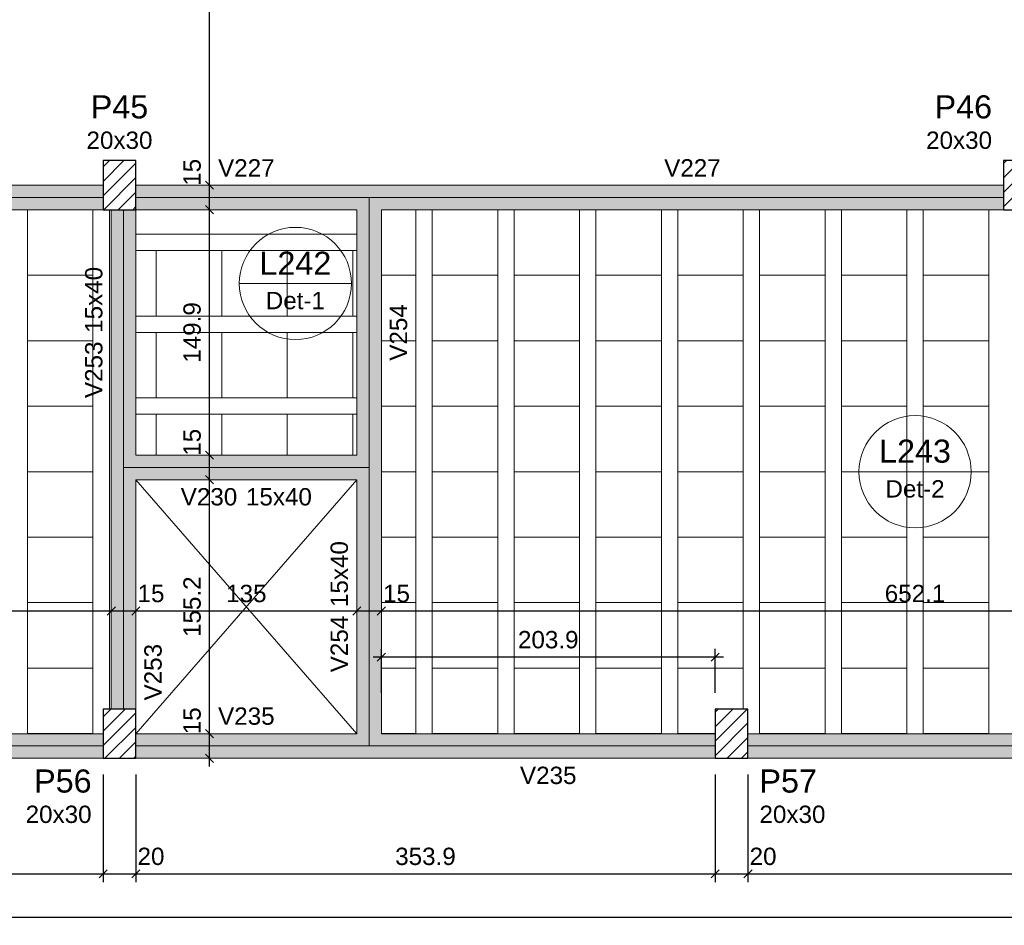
# Model space of a CAD drawing. Header units: millimetres. Extents: x 0 to 119, y 0 to 84.
# Tile 25 of 42: x 53 to 65, y 30 to 41. Entities that reach past the tile are written whole.
import ezdxf

# ---------------------------------------------------------------- set-up
doc = ezdxf.new("R2010")
doc.units = ezdxf.units.MM
doc.header["$MEASUREMENT"] = 0
doc.linetypes.add('NULL', pattern=[0])
doc.layers.get('0').update_dxf_attribs({"lineweight": 18})
for name, color, linetype, lineweight in [('FO-Aberturas', 7, 'Continuous', 5), ('FO-Cotas', 5, 'Continuous', 5), ('FO-Eixos', 5, 'Continuous', 5), ('FO-Hachura pilar que passa', 19, 'Continuous', 5), ('FO-Hachura viga', 43, 'Continuous', 5), ('FO-Hachuras das lajes', 1, 'Continuous', 20), ('FO-Pilares', 4, 'Continuous', 30), ('FO-Textos das lajes', 3, 'Continuous', 20), ('FO-Textos das vigas', 7, 'Continuous', 5), ('FO-Textos dos pilares', 7, 'Continuous', 5), ('FO-Vigas', 1, 'Continuous', 20)]:
    doc.layers.add(name, color=color, linetype=linetype, lineweight=lineweight)
doc.styles.add('Arial', font='txt')
doc.dimstyles.new('UM_50.000000', dxfattribs={"dimtxt": 0.18, "dimasz": 0.1, "dimexe": 0.1, "dimexo": 0.2, "dimgap": 0, "dimtad": 1, "dimtih": 1, "dimtoh": 1, "dimdec": 1, "dimlfac": 50, "dimzin": 0, "dimdsep": 46, "dimtxsty": 'Standard', "dimcen": 0.09, "dimdle": 0.1, "dimadec": 1, "dimazin": 2, "dimtfac": 1, "dimtdec": 4, "dimtofl": 0, "dimtmove": 0, "dimatfit": 3, "dimfxl": 1, "dimtolj": 1, "dimarcsym": 0})

# ---------------------------------------------------------------- blocks, each defined once
blk = doc.blocks.new('_Oblique')
at = {"color": 0, "linetype": 'ByBlock', "lineweight": -2}
blk.add_line((-0.5, -0.5), (0.5, 0.5), dxfattribs=at)
blk = doc.blocks.new('*D31')
at = {"layer": 'Defpoints', "color": 0}
for p in [(45.477, 31.853), (53.574, 31.853), (53.574, 30.441)]:
    blk.add_point(p, dxfattribs=at)
at = {"layer": 'FO-Cotas', "color": 0, "lineweight": -2}
for p, q in [((45.477, 31.653), (45.477, 30.341)), ((53.574, 31.653), (53.574, 30.341)), ((45.377, 30.441), (53.674, 30.441))]:
    blk.add_line(p, q, dxfattribs=at)
at = {"layer": 'FO-Cotas', "color": 0, "lineweight": -2, "xscale": 0.1, "yscale": 0.1, "zscale": 0.1, "rotation": 180}
blk.add_blockref('_Oblique', (45.477, 30.441), dxfattribs=at)
at = {"layer": 'FO-Cotas', "color": 0, "lineweight": -2, "xscale": 0.1, "yscale": 0.1, "zscale": 0.1}
blk.add_blockref('_Oblique', (53.574, 30.441), dxfattribs=at)
at = {"layer": 'FO-Cotas', "color": 7, "insert": (49.525, 30.653), "char_height": 0.2118, "attachment_point": 5, "rotation": 0.0057, "style": 'Arial'}
blk.add_mtext('\\A1;404.9', dxfattribs=at)
blk = doc.blocks.new('*D32')
at = {"layer": 'Defpoints', "color": 0}
for p in [(53.574, 31.853), (53.974, 31.853), (53.974, 30.441)]:
    blk.add_point(p, dxfattribs=at)
at = {"layer": 'FO-Cotas', "color": 0, "lineweight": -2}
for p, q in [((53.574, 31.653), (53.574, 30.341)), ((53.974, 31.653), (53.974, 30.341)), ((53.474, 30.441), (54.074, 30.441))]:
    blk.add_line(p, q, dxfattribs=at)
at = {"layer": 'FO-Cotas', "color": 0, "lineweight": -2, "xscale": 0.1, "yscale": 0.1, "zscale": 0.1, "rotation": 180}
blk.add_blockref('_Oblique', (53.574, 30.441), dxfattribs=at)
at = {"layer": 'FO-Cotas', "color": 0, "lineweight": -2, "xscale": 0.1, "yscale": 0.1, "zscale": 0.1}
blk.add_blockref('_Oblique', (53.974, 30.441), dxfattribs=at)
at = {"layer": 'FO-Cotas', "color": 7, "insert": (54.159, 30.653), "char_height": 0.2118, "attachment_point": 5, "rotation": 0.0057, "style": 'Arial'}
blk.add_mtext('\\A1;20', dxfattribs=at)
blk = doc.blocks.new('*D33')
at = {"layer": 'Defpoints', "color": 0}
for p in [(53.974, 31.853), (61.053, 31.853), (61.053, 30.441)]:
    blk.add_point(p, dxfattribs=at)
at = {"layer": 'FO-Cotas', "color": 0, "lineweight": -2}
for p, q in [((53.974, 31.653), (53.974, 30.341)), ((61.053, 31.653), (61.053, 30.341)), ((53.874, 30.441), (61.153, 30.441))]:
    blk.add_line(p, q, dxfattribs=at)
at = {"layer": 'FO-Cotas', "color": 0, "lineweight": -2, "xscale": 0.1, "yscale": 0.1, "zscale": 0.1, "rotation": 180}
blk.add_blockref('_Oblique', (53.974, 30.441), dxfattribs=at)
at = {"layer": 'FO-Cotas', "color": 0, "lineweight": -2, "xscale": 0.1, "yscale": 0.1, "zscale": 0.1}
blk.add_blockref('_Oblique', (61.053, 30.441), dxfattribs=at)
at = {"layer": 'FO-Cotas', "color": 7, "insert": (57.513, 30.653), "char_height": 0.2118, "attachment_point": 5, "style": 'Arial'}
blk.add_mtext('\\A1;353.9', dxfattribs=at)
blk = doc.blocks.new('*D34')
at = {"layer": 'Defpoints', "color": 0}
for p in [(61.053, 31.853), (61.453, 31.853), (61.453, 30.441)]:
    blk.add_point(p, dxfattribs=at)
at = {"layer": 'FO-Cotas', "color": 0, "lineweight": -2}
for p, q in [((61.053, 31.653), (61.053, 30.341)), ((61.453, 31.653), (61.453, 30.341)), ((60.953, 30.441), (61.553, 30.441))]:
    blk.add_line(p, q, dxfattribs=at)
at = {"layer": 'FO-Cotas', "color": 0, "lineweight": -2, "xscale": 0.1, "yscale": 0.1, "zscale": 0.1, "rotation": 180}
blk.add_blockref('_Oblique', (61.053, 30.441), dxfattribs=at)
at = {"layer": 'FO-Cotas', "color": 0, "lineweight": -2, "xscale": 0.1, "yscale": 0.1, "zscale": 0.1}
blk.add_blockref('_Oblique', (61.453, 30.441), dxfattribs=at)
at = {"layer": 'FO-Cotas', "color": 7, "insert": (61.638, 30.653), "char_height": 0.2118, "attachment_point": 5, "rotation": 0.0057, "style": 'Arial'}
blk.add_mtext('\\A1;20', dxfattribs=at)
blk = doc.blocks.new('*D35')
at = {"layer": 'Defpoints', "color": 0}
for p in [(61.453, 31.853), (69.917, 31.853), (69.917, 30.441)]:
    blk.add_point(p, dxfattribs=at)
at = {"layer": 'FO-Cotas', "color": 0, "lineweight": -2}
for p, q in [((61.453, 31.653), (61.453, 30.341)), ((69.917, 31.653), (69.917, 30.341)), ((61.353, 30.441), (70.017, 30.441))]:
    blk.add_line(p, q, dxfattribs=at)
at = {"layer": 'FO-Cotas', "color": 0, "lineweight": -2, "xscale": 0.1, "yscale": 0.1, "zscale": 0.1, "rotation": 180}
blk.add_blockref('_Oblique', (61.453, 30.441), dxfattribs=at)
at = {"layer": 'FO-Cotas', "color": 0, "lineweight": -2, "xscale": 0.1, "yscale": 0.1, "zscale": 0.1}
blk.add_blockref('_Oblique', (69.917, 30.441), dxfattribs=at)
at = {"layer": 'FO-Cotas', "color": 7, "insert": (65.685, 30.653), "char_height": 0.2118, "attachment_point": 5, "style": 'Arial'}
blk.add_mtext('\\A1;423.2', dxfattribs=at)
blk = doc.blocks.new('*D40')
at = {"layer": 'Defpoints', "color": 0}
for p in [(10.937, 32.496), (80.237, 31.853), (80.237, 29.912)]:
    blk.add_point(p, dxfattribs=at)
at = {"layer": 'FO-Cotas', "color": 0, "lineweight": -2}
for p, q in [((10.937, 32.296), (10.937, 29.812)), ((80.237, 31.653), (80.237, 29.812)), ((10.837, 29.912), (80.337, 29.912))]:
    blk.add_line(p, q, dxfattribs=at)
at = {"layer": 'FO-Cotas', "color": 0, "lineweight": -2, "xscale": 0.1, "yscale": 0.1, "zscale": 0.1, "rotation": 180}
blk.add_blockref('_Oblique', (10.937, 29.912), dxfattribs=at)
at = {"layer": 'FO-Cotas', "color": 0, "lineweight": -2, "xscale": 0.1, "yscale": 0.1, "zscale": 0.1}
blk.add_blockref('_Oblique', (80.237, 29.912), dxfattribs=at)
at = {"layer": 'FO-Cotas', "color": 7, "insert": (45.587, 30.124), "char_height": 0.2118, "attachment_point": 5, "style": 'Arial'}
blk.add_mtext('\\A1;3465', dxfattribs=at)
blk = doc.blocks.new('*D87')
at = {"layer": 'Defpoints', "color": 0}
for p in [(45.427, 33.653), (53.674, 33.653), (53.674, 33.653)]:
    blk.add_point(p, dxfattribs=at)
at = {"layer": 'FO-Cotas', "color": 0, "lineweight": -2}
blk.add_line((45.327, 33.653), (53.774, 33.653), dxfattribs=at)
at = {"layer": 'FO-Cotas', "color": 0, "lineweight": -2, "xscale": 0.1, "yscale": 0.1, "zscale": 0.1, "rotation": 180}
blk.add_blockref('_Oblique', (45.427, 33.653), dxfattribs=at)
at = {"layer": 'FO-Cotas', "color": 0, "lineweight": -2, "xscale": 0.1, "yscale": 0.1, "zscale": 0.1}
blk.add_blockref('_Oblique', (53.674, 33.653), dxfattribs=at)
at = {"layer": 'FO-Cotas', "color": 7, "insert": (49.55, 33.865), "char_height": 0.2118, "attachment_point": 5, "rotation": 0.0057, "style": 'Arial'}
blk.add_mtext('\\A1;412.4', dxfattribs=at)
blk = doc.blocks.new('*D88')
at = {"layer": 'Defpoints', "color": 0}
for p in [(53.674, 33.653), (53.974, 33.653), (53.974, 33.653)]:
    blk.add_point(p, dxfattribs=at)
at = {"layer": 'FO-Cotas', "color": 0, "lineweight": -2}
blk.add_line((53.574, 33.653), (54.074, 33.653), dxfattribs=at)
at = {"layer": 'FO-Cotas', "color": 0, "lineweight": -2, "xscale": 0.1, "yscale": 0.1, "zscale": 0.1, "rotation": 180}
blk.add_blockref('_Oblique', (53.674, 33.653), dxfattribs=at)
at = {"layer": 'FO-Cotas', "color": 0, "lineweight": -2, "xscale": 0.1, "yscale": 0.1, "zscale": 0.1}
blk.add_blockref('_Oblique', (53.974, 33.653), dxfattribs=at)
at = {"layer": 'FO-Cotas', "color": 7, "insert": (54.159, 33.865), "char_height": 0.2118, "attachment_point": 5, "rotation": 0.0057, "style": 'Arial'}
blk.add_mtext('\\A1;15', dxfattribs=at)
blk = doc.blocks.new('*D89')
at = {"layer": 'Defpoints', "color": 0}
for p in [(53.974, 33.653), (56.674, 33.653), (56.674, 33.653)]:
    blk.add_point(p, dxfattribs=at)
at = {"layer": 'FO-Cotas', "color": 0, "lineweight": -2}
blk.add_line((53.874, 33.653), (56.774, 33.653), dxfattribs=at)
at = {"layer": 'FO-Cotas', "color": 0, "lineweight": -2, "xscale": 0.1, "yscale": 0.1, "zscale": 0.1, "rotation": 180}
blk.add_blockref('_Oblique', (53.974, 33.653), dxfattribs=at)
at = {"layer": 'FO-Cotas', "color": 0, "lineweight": -2, "xscale": 0.1, "yscale": 0.1, "zscale": 0.1}
blk.add_blockref('_Oblique', (56.674, 33.653), dxfattribs=at)
at = {"layer": 'FO-Cotas', "color": 7, "insert": (55.324, 33.865), "char_height": 0.2118, "attachment_point": 5, "rotation": 0.0057, "style": 'Arial'}
blk.add_mtext('\\A1;135', dxfattribs=at)
blk = doc.blocks.new('*D90')
at = {"layer": 'Defpoints', "color": 0}
for p in [(56.674, 33.653), (56.974, 33.653), (56.974, 33.653)]:
    blk.add_point(p, dxfattribs=at)
at = {"layer": 'FO-Cotas', "color": 0, "lineweight": -2}
blk.add_line((56.574, 33.653), (57.074, 33.653), dxfattribs=at)
at = {"layer": 'FO-Cotas', "color": 0, "lineweight": -2, "xscale": 0.1, "yscale": 0.1, "zscale": 0.1, "rotation": 180}
blk.add_blockref('_Oblique', (56.674, 33.653), dxfattribs=at)
at = {"layer": 'FO-Cotas', "color": 0, "lineweight": -2, "xscale": 0.1, "yscale": 0.1, "zscale": 0.1}
blk.add_blockref('_Oblique', (56.974, 33.653), dxfattribs=at)
at = {"layer": 'FO-Cotas', "color": 7, "insert": (57.159, 33.865), "char_height": 0.2118, "attachment_point": 5, "rotation": 0.0057, "style": 'Arial'}
blk.add_mtext('\\A1;15', dxfattribs=at)
blk = doc.blocks.new('*D91')
at = {"layer": 'Defpoints', "color": 0}
for p in [(56.974, 33.653), (70.017, 33.653), (70.017, 33.653)]:
    blk.add_point(p, dxfattribs=at)
at = {"layer": 'FO-Cotas', "color": 0, "lineweight": -2}
blk.add_line((56.874, 33.653), (70.117, 33.653), dxfattribs=at)
at = {"layer": 'FO-Cotas', "color": 0, "lineweight": -2, "xscale": 0.1, "yscale": 0.1, "zscale": 0.1, "rotation": 180}
blk.add_blockref('_Oblique', (56.974, 33.653), dxfattribs=at)
at = {"layer": 'FO-Cotas', "color": 0, "lineweight": -2, "xscale": 0.1, "yscale": 0.1, "zscale": 0.1}
blk.add_blockref('_Oblique', (70.017, 33.653), dxfattribs=at)
at = {"layer": 'FO-Cotas', "color": 7, "insert": (63.495, 33.865), "char_height": 0.2118, "attachment_point": 5, "rotation": 0.0057, "style": 'Arial'}
blk.add_mtext('\\A1;652.1', dxfattribs=at)
blk = doc.blocks.new('*D204')
at = {"layer": 'Defpoints', "color": 0}
for p in [(54.874, 32.153), (54.874, 32.153), (54.874, 31.853)]:
    blk.add_point(p, dxfattribs=at)
at = {"layer": 'FO-Cotas', "color": 0, "lineweight": -2}
blk.add_line((54.874, 31.753), (54.874, 32.253), dxfattribs=at)
at = {"layer": 'FO-Cotas', "color": 0, "lineweight": -2, "xscale": 0.1, "yscale": 0.1, "zscale": 0.1}
for p, rotation in [((54.874, 32.153), 90), ((54.874, 31.853), 270)]:
    blk.add_blockref('_Oblique', p, dxfattribs=dict(at, rotation=rotation))
at = {"layer": 'FO-Cotas', "color": 7, "insert": (54.662, 32.311), "char_height": 0.2118, "attachment_point": 5, "rotation": 90, "style": 'Arial'}
blk.add_mtext('\\A1;15', dxfattribs=at)
blk = doc.blocks.new('*D205')
at = {"layer": 'Defpoints', "color": 0}
for p in [(54.874, 35.257), (54.874, 35.257), (54.874, 32.153)]:
    blk.add_point(p, dxfattribs=at)
at = {"layer": 'FO-Cotas', "color": 0, "lineweight": -2}
blk.add_line((54.874, 32.053), (54.874, 35.357), dxfattribs=at)
at = {"layer": 'FO-Cotas', "color": 0, "lineweight": -2, "xscale": 0.1, "yscale": 0.1, "zscale": 0.1}
for p, rotation in [((54.874, 35.257), 90), ((54.874, 32.153), 270)]:
    blk.add_blockref('_Oblique', p, dxfattribs=dict(at, rotation=rotation))
at = {"layer": 'FO-Cotas', "color": 7, "insert": (54.662, 33.705), "char_height": 0.2118, "attachment_point": 5, "rotation": 90, "style": 'Arial'}
blk.add_mtext('\\A1;155.2', dxfattribs=at)
blk = doc.blocks.new('*D206')
at = {"layer": 'Defpoints', "color": 0}
for p in [(54.874, 35.557), (54.874, 35.557), (54.874, 35.257)]:
    blk.add_point(p, dxfattribs=at)
at = {"layer": 'FO-Cotas', "color": 0, "lineweight": -2}
blk.add_line((54.874, 35.157), (54.874, 35.657), dxfattribs=at)
at = {"layer": 'FO-Cotas', "color": 0, "lineweight": -2, "xscale": 0.1, "yscale": 0.1, "zscale": 0.1}
for p, rotation in [((54.874, 35.557), 90), ((54.874, 35.257), 270)]:
    blk.add_blockref('_Oblique', p, dxfattribs=dict(at, rotation=rotation))
at = {"layer": 'FO-Cotas', "color": 7, "insert": (54.662, 35.714), "char_height": 0.2118, "attachment_point": 5, "rotation": 90, "style": 'Arial'}
blk.add_mtext('\\A1;15', dxfattribs=at)
blk = doc.blocks.new('*D207')
at = {"layer": 'Defpoints', "color": 0}
for p in [(54.874, 38.556), (54.874, 38.556), (54.874, 35.557)]:
    blk.add_point(p, dxfattribs=at)
at = {"layer": 'FO-Cotas', "color": 0, "lineweight": -2}
blk.add_line((54.874, 35.457), (54.874, 38.656), dxfattribs=at)
at = {"layer": 'FO-Cotas', "color": 0, "lineweight": -2, "xscale": 0.1, "yscale": 0.1, "zscale": 0.1}
for p, rotation in [((54.874, 38.556), 90), ((54.874, 35.557), 270)]:
    blk.add_blockref('_Oblique', p, dxfattribs=dict(at, rotation=rotation))
at = {"layer": 'FO-Cotas', "color": 7, "insert": (54.662, 37.056), "char_height": 0.2118, "attachment_point": 5, "rotation": 90, "style": 'Arial'}
blk.add_mtext('\\A1;149.9', dxfattribs=at)
blk = doc.blocks.new('*D208')
at = {"layer": 'Defpoints', "color": 0}
for p in [(54.874, 38.856), (54.874, 38.856), (54.874, 38.556)]:
    blk.add_point(p, dxfattribs=at)
at = {"layer": 'FO-Cotas', "color": 0, "lineweight": -2}
blk.add_line((54.874, 38.456), (54.874, 38.956), dxfattribs=at)
at = {"layer": 'FO-Cotas', "color": 0, "lineweight": -2, "xscale": 0.1, "yscale": 0.1, "zscale": 0.1}
for p, rotation in [((54.874, 38.856), 90), ((54.874, 38.556), 270)]:
    blk.add_blockref('_Oblique', p, dxfattribs=dict(at, rotation=rotation))
at = {"layer": 'FO-Cotas', "color": 7, "insert": (54.662, 39.013), "char_height": 0.2118, "attachment_point": 5, "rotation": 90, "style": 'Arial'}
blk.add_mtext('\\A1;15', dxfattribs=at)
blk = doc.blocks.new('*D209')
at = {"layer": 'Defpoints', "color": 0}
for p in [(54.874, 66.447), (54.874, 66.447), (54.874, 38.856)]:
    blk.add_point(p, dxfattribs=at)
at = {"layer": 'FO-Cotas', "color": 0, "lineweight": -2}
blk.add_line((54.874, 38.756), (54.874, 66.547), dxfattribs=at)
at = {"layer": 'FO-Cotas', "color": 0, "lineweight": -2, "xscale": 0.1, "yscale": 0.1, "zscale": 0.1}
for p, rotation in [((54.874, 66.447), 90), ((54.874, 38.856), 270)]:
    blk.add_blockref('_Oblique', p, dxfattribs=dict(at, rotation=rotation))
at = {"layer": 'FO-Cotas', "color": 7, "insert": (54.662, 52.651), "char_height": 0.2118, "attachment_point": 5, "rotation": 90, "style": 'Arial'}
blk.add_mtext('\\A1;1379.6', dxfattribs=at)
blk = doc.blocks.new('*D250')
at = {"layer": 'Defpoints', "color": 0}
for p in [(56.974, 33.089), (56.974, 32.453), (61.053, 32.453)]:
    blk.add_point(p, dxfattribs=at)
at = {"layer": 'FO-Cotas', "color": 0, "lineweight": -2}
for p, q in [((61.153, 33.089), (56.874, 33.089)), ((56.974, 32.653), (56.974, 33.189)), ((61.053, 32.653), (61.053, 33.189))]:
    blk.add_line(p, q, dxfattribs=at)
at = {"layer": 'FO-Cotas', "color": 0, "lineweight": -2, "xscale": 0.1, "yscale": 0.1, "zscale": 0.1, "rotation": 180}
blk.add_blockref('_Oblique', (56.974, 33.089), dxfattribs=at)
at = {"layer": 'FO-Cotas', "color": 0, "lineweight": -2, "xscale": 0.1, "yscale": 0.1, "zscale": 0.1}
blk.add_blockref('_Oblique', (61.053, 33.089), dxfattribs=at)
at = {"layer": 'FO-Cotas', "color": 7, "insert": (59.013, 33.301), "char_height": 0.2118, "attachment_point": 5, "rotation": 0.0057, "style": 'Arial'}
blk.add_mtext('\\A1;203.9', dxfattribs=at)

msp = doc.modelspace()

# ---------------------------------------------------------------- hatches: boundary and pattern name
at = {"layer": 'FO-Hachura pilar que passa', "linetype": 'Continuous'}
h = msp.add_hatch(dxfattribs=at)
h.set_pattern_fill('ANSI31', color=19, style=0)
h.paths.add_polyline_path([(53.574, 38.5555), (53.774, 38.5555), (53.974, 38.5555), (53.974, 38.8555), (53.974, 39.1555), (53.774, 39.1555), (53.574, 39.1555), (53.574, 38.8555)])
h = msp.add_hatch(dxfattribs=at)
h.set_pattern_fill('ANSI31', color=19, style=0)
h.paths.add_polyline_path([(64.5766, 38.5555), (64.7766, 38.5555), (64.9766, 38.5555), (64.9766, 38.8555), (64.9766, 39.1555), (64.7766, 39.1555), (64.5766, 39.1555), (64.5766, 38.8555)])
h = msp.add_hatch(dxfattribs=at)
h.set_pattern_fill('ANSI31', color=19, style=0)
h.paths.add_polyline_path([(53.574, 31.8533), (53.774, 31.8533), (53.974, 31.8533), (53.974, 32.1533), (53.974, 32.4533), (53.774, 32.4533), (53.574, 32.4533), (53.574, 32.1533)])
h = msp.add_hatch(dxfattribs=at)
h.set_pattern_fill('ANSI31', color=19, style=0)
h.paths.add_polyline_path([(61.0528, 31.8533), (61.2528, 31.8533), (61.4528, 31.8533), (61.4528, 32.1533), (61.4528, 32.4533), (61.2528, 32.4533), (61.0528, 32.4533), (61.0528, 32.1533)])
at = {"layer": 'FO-Hachura viga', "linetype": 'Continuous'}
for points in [[(53.5738, 38.8555), (53.5738, 38.8555), (45.4768, 38.8555), (45.4768, 38.5557), (53.5738, 38.5557), (53.5738, 38.8555)], [(56.8238, 38.7057), (56.8238, 38.7057), (56.8238, 38.8557), (53.9738, 38.8557), (53.9738, 38.5557), (56.6738, 38.5557), (56.8238, 38.7057)], [(64.5766, 38.8557), (64.5766, 38.8557), (56.8238, 38.8557), (56.8238, 38.7057), (56.9738, 38.5557), (64.5766, 38.5557), (64.5766, 38.8557)], [(56.9738, 38.5557), (56.9738, 38.5557), (56.8238, 38.7057), (56.6738, 38.5557), (56.6738, 35.5567), (56.8238, 35.4067), (56.9738, 35.4067), (56.9738, 38.5557)], [(53.9738, 35.5567), (53.9738, 35.5567), (53.9738, 38.5557), (53.6738, 38.5557), (53.6738, 35.4067), (53.8238, 35.4067), (53.9738, 35.5567)], [(56.8238, 35.4067), (56.8238, 35.4067), (56.6738, 35.5567), (53.9738, 35.5567), (53.8238, 35.4067), (53.9738, 35.2567), (56.6738, 35.2567), (56.8238, 35.4067)], [(53.9738, 35.2567), (53.9738, 35.2567), (53.8238, 35.4067), (53.6738, 35.4067), (53.6738, 32.4533), (53.9738, 32.4533), (53.9738, 35.2567)], [(56.9738, 32.1533), (56.9738, 32.1533), (56.9738, 35.4067), (56.8238, 35.4067), (56.6738, 35.2567), (56.6738, 32.1533), (56.8238, 32.0033), (56.9738, 32.1533)], [(53.5738, 32.1533), (53.5738, 32.1533), (45.4768, 32.1533), (45.4768, 31.8533), (53.5738, 31.8533), (53.5738, 32.1533)], [(56.8238, 32.0033), (56.8238, 32.0033), (56.6738, 32.1533), (53.9738, 32.1533), (53.9738, 31.8533), (56.8238, 31.8533), (56.8238, 32.0033)], [(61.0528, 32.1533), (61.0528, 32.1533), (56.9738, 32.1533), (56.8238, 32.0033), (56.8238, 31.8533), (61.0528, 31.8533), (61.0528, 32.1533)], [(69.9166, 32.1533), (69.9166, 32.1533), (61.4528, 32.1533), (61.4528, 31.8535), (69.9166, 31.8535), (69.9166, 32.1533)]]:
    msp.add_hatch(color=43, dxfattribs=at).paths.add_polyline_path(points)

# ---------------------------------------------------------------- linework, layer by layer
at = {"layer": 'FO-Aberturas'}
for p, q in [((53.974, 32.1535), (56.674, 35.2565)), ((56.674, 32.1535), (53.974, 35.2565))]:
    msp.add_line(p, q, dxfattribs=at)
at = {"layer": 'FO-Eixos'}
for p, q in [((45.4766, 38.7055), (53.574, 38.7055)), ((53.974, 38.7055), (56.824, 38.7055)), ((56.824, 38.7055), (64.5766, 38.7055)), ((56.824, 35.4067), (56.824, 38.7055)), ((53.824, 35.4067), (53.824, 38.5555)), ((53.824, 32.4533), (53.824, 35.4067)), ((53.824, 35.4067), (56.824, 35.4067)), ((56.824, 32.0033), (56.824, 35.4067)), ((45.4766, 32.0033), (53.574, 32.0033)), ((53.974, 32.0033), (56.824, 32.0033)), ((56.824, 32.0033), (61.0528, 32.0033)), ((61.4528, 32.0033), (69.9166, 32.0033))]:
    msp.add_line(p, q, dxfattribs=at)
for points in [[(53.45, 37.7545), (53.45, 38.5545), (52.65, 38.5545), (52.65, 37.7545), (53.45, 37.7545)], [(58.395, 37.7545), (58.395, 38.5545), (57.595, 38.5545), (57.595, 37.7545), (58.395, 37.7545)], [(59.395, 37.7545), (59.395, 38.5545), (58.595, 38.5545), (58.595, 37.7545), (59.395, 37.7545)], [(60.395, 37.7545), (60.395, 38.5545), (59.595, 38.5545), (59.595, 37.7545), (60.395, 37.7545)], [(61.395, 37.7545), (61.395, 38.5545), (60.595, 38.5545), (60.595, 37.7545), (61.395, 37.7545)], [(62.395, 37.7545), (62.395, 38.5545), (61.595, 38.5545), (61.595, 37.7545), (62.395, 37.7545)], [(63.395, 37.7545), (63.395, 38.5545), (62.595, 38.5545), (62.595, 37.7545), (63.395, 37.7545)], [(64.395, 37.7545), (64.395, 38.5545), (63.595, 38.5545), (63.595, 37.7545), (64.395, 37.7545)], [(54.224, 37.2565), (55.024, 37.2565), (55.024, 38.0565), (54.224, 38.0565), (54.224, 37.2565)], [(55.024, 37.2565), (55.824, 37.2565), (55.824, 38.0565), (55.024, 38.0565), (55.024, 37.2565)], [(55.824, 37.2565), (56.624, 37.2565), (56.624, 38.0565), (55.824, 38.0565), (55.824, 37.2565)], [(53.45, 36.9545), (53.45, 37.7545), (52.65, 37.7545), (52.65, 36.9545), (53.45, 36.9545)], [(58.395, 36.9545), (58.395, 37.7545), (57.595, 37.7545), (57.595, 36.9545), (58.395, 36.9545)], [(59.395, 36.9545), (59.395, 37.7545), (58.595, 37.7545), (58.595, 36.9545), (59.395, 36.9545)], [(60.395, 36.9545), (60.395, 37.7545), (59.595, 37.7545), (59.595, 36.9545), (60.395, 36.9545)], [(61.395, 36.9545), (61.395, 37.7545), (60.595, 37.7545), (60.595, 36.9545), (61.395, 36.9545)], [(62.395, 36.9545), (62.395, 37.7545), (61.595, 37.7545), (61.595, 36.9545), (62.395, 36.9545)], [(63.395, 36.9545), (63.395, 37.7545), (62.595, 37.7545), (62.595, 36.9545), (63.395, 36.9545)], [(64.395, 36.9545), (64.395, 37.7545), (63.595, 37.7545), (63.595, 36.9545), (64.395, 36.9545)], [(53.45, 36.1545), (53.45, 36.9545), (52.65, 36.9545), (52.65, 36.1545), (53.45, 36.1545)], [(54.224, 36.2565), (55.024, 36.2565), (55.024, 37.0565), (54.224, 37.0565), (54.224, 36.2565)], [(55.024, 36.2565), (55.824, 36.2565), (55.824, 37.0565), (55.024, 37.0565), (55.024, 36.2565)], [(55.824, 36.2565), (56.624, 36.2565), (56.624, 37.0565), (55.824, 37.0565), (55.824, 36.2565)], [(58.395, 36.1545), (58.395, 36.9545), (57.595, 36.9545), (57.595, 36.1545), (58.395, 36.1545)], [(59.395, 36.1545), (59.395, 36.9545), (58.595, 36.9545), (58.595, 36.1545), (59.395, 36.1545)], [(60.395, 36.1545), (60.395, 36.9545), (59.595, 36.9545), (59.595, 36.1545), (60.395, 36.1545)], [(61.395, 36.1545), (61.395, 36.9545), (60.595, 36.9545), (60.595, 36.1545), (61.395, 36.1545)], [(62.395, 36.1545), (62.395, 36.9545), (61.595, 36.9545), (61.595, 36.1545), (62.395, 36.1545)], [(63.395, 36.1545), (63.395, 36.9545), (62.595, 36.9545), (62.595, 36.1545), (63.395, 36.1545)], [(64.395, 36.1545), (64.395, 36.9545), (63.595, 36.9545), (63.595, 36.1545), (64.395, 36.1545)], [(53.45, 35.3545), (53.45, 36.1545), (52.65, 36.1545), (52.65, 35.3545), (53.45, 35.3545)], [(58.395, 35.3545), (58.395, 36.1545), (57.595, 36.1545), (57.595, 35.3545), (58.395, 35.3545)], [(59.395, 35.3545), (59.395, 36.1545), (58.595, 36.1545), (58.595, 35.3545), (59.395, 35.3545)], [(60.395, 35.3545), (60.395, 36.1545), (59.595, 36.1545), (59.595, 35.3545), (60.395, 35.3545)], [(61.395, 35.3545), (61.395, 36.1545), (60.595, 36.1545), (60.595, 35.3545), (61.395, 35.3545)], [(62.395, 35.3545), (62.395, 36.1545), (61.595, 36.1545), (61.595, 35.3545), (62.395, 35.3545)], [(63.395, 35.3545), (63.395, 36.1545), (62.595, 36.1545), (62.595, 35.3545), (63.395, 35.3545)], [(64.395, 35.3545), (64.395, 36.1545), (63.595, 36.1545), (63.595, 35.3545), (64.395, 35.3545)], [(53.45, 34.5545), (53.45, 35.3545), (52.65, 35.3545), (52.65, 34.5545), (53.45, 34.5545)], [(58.395, 34.5545), (58.395, 35.3545), (57.595, 35.3545), (57.595, 34.5545), (58.395, 34.5545)], [(59.395, 34.5545), (59.395, 35.3545), (58.595, 35.3545), (58.595, 34.5545), (59.395, 34.5545)], [(60.395, 34.5545), (60.395, 35.3545), (59.595, 35.3545), (59.595, 34.5545), (60.395, 34.5545)], [(61.395, 34.5545), (61.395, 35.3545), (60.595, 35.3545), (60.595, 34.5545), (61.395, 34.5545)], [(62.395, 34.5545), (62.395, 35.3545), (61.595, 35.3545), (61.595, 34.5545), (62.395, 34.5545)], [(63.395, 34.5545), (63.395, 35.3545), (62.595, 35.3545), (62.595, 34.5545), (63.395, 34.5545)], [(64.395, 34.5545), (64.395, 35.3545), (63.595, 35.3545), (63.595, 34.5545), (64.395, 34.5545)], [(53.45, 33.7545), (53.45, 34.5545), (52.65, 34.5545), (52.65, 33.7545), (53.45, 33.7545)], [(58.395, 33.7545), (58.395, 34.5545), (57.595, 34.5545), (57.595, 33.7545), (58.395, 33.7545)], [(59.395, 33.7545), (59.395, 34.5545), (58.595, 34.5545), (58.595, 33.7545), (59.395, 33.7545)], [(60.395, 33.7545), (60.395, 34.5545), (59.595, 34.5545), (59.595, 33.7545), (60.395, 33.7545)], [(61.395, 33.7545), (61.395, 34.5545), (60.595, 34.5545), (60.595, 33.7545), (61.395, 33.7545)], [(62.395, 33.7545), (62.395, 34.5545), (61.595, 34.5545), (61.595, 33.7545), (62.395, 33.7545)], [(63.395, 33.7545), (63.395, 34.5545), (62.595, 34.5545), (62.595, 33.7545), (63.395, 33.7545)], [(64.395, 33.7545), (64.395, 34.5545), (63.595, 34.5545), (63.595, 33.7545), (64.395, 33.7545)], [(53.45, 32.9545), (53.45, 33.7545), (52.65, 33.7545), (52.65, 32.9545), (53.45, 32.9545)], [(58.395, 32.9545), (58.395, 33.7545), (57.595, 33.7545), (57.595, 32.9545), (58.395, 32.9545)], [(59.395, 32.9545), (59.395, 33.7545), (58.595, 33.7545), (58.595, 32.9545), (59.395, 32.9545)], [(60.395, 32.9545), (60.395, 33.7545), (59.595, 33.7545), (59.595, 32.9545), (60.395, 32.9545)], [(61.395, 32.9545), (61.395, 33.7545), (60.595, 33.7545), (60.595, 32.9545), (61.395, 32.9545)], [(62.395, 32.9545), (62.395, 33.7545), (61.595, 33.7545), (61.595, 32.9545), (62.395, 32.9545)], [(63.395, 32.9545), (63.395, 33.7545), (62.595, 33.7545), (62.595, 32.9545), (63.395, 32.9545)], [(64.395, 32.9545), (64.395, 33.7545), (63.595, 33.7545), (63.595, 32.9545), (64.395, 32.9545)], [(53.45, 32.1545), (53.45, 32.9545), (52.65, 32.9545), (52.65, 32.1545), (53.45, 32.1545)], [(58.395, 32.1545), (58.395, 32.9545), (57.595, 32.9545), (57.595, 32.1545), (58.395, 32.1545)], [(59.395, 32.1545), (59.395, 32.9545), (58.595, 32.9545), (58.595, 32.1545), (59.395, 32.1545)], [(60.395, 32.1545), (60.395, 32.9545), (59.595, 32.9545), (59.595, 32.1545), (60.395, 32.1545)], [(62.395, 32.1545), (62.395, 32.9545), (61.595, 32.9545), (61.595, 32.1545), (62.395, 32.1545)], [(63.395, 32.1545), (63.395, 32.9545), (62.595, 32.9545), (62.595, 32.1545), (63.395, 32.1545)], [(64.395, 32.1545), (64.395, 32.9545), (63.595, 32.9545), (63.595, 32.1545), (64.395, 32.1545)]]:
    msp.add_lwpolyline(points, close=True, dxfattribs=at)
for points in [[(56.974, 37.7545), (57.395, 37.7545), (57.395, 38.5555), (57.395, 38.5545), (56.974, 38.5545)], [(60.595, 38.5555), (60.595, 38.5545), (61.053, 38.5545), (61.395, 38.5545), (61.395, 38.5555)], [(56.974, 36.9545), (57.395, 36.9545), (57.395, 37.7545), (56.974, 37.7545)], [(56.974, 36.1545), (57.395, 36.1545), (57.395, 36.9545), (56.974, 36.9545)], [(56.974, 35.3545), (57.395, 35.3545), (57.395, 36.1545), (56.974, 36.1545)], [(55.024, 35.5565), (55.024, 36.0565), (54.224, 36.0565), (54.224, 35.5565)], [(55.824, 35.5565), (55.824, 36.0565), (55.024, 36.0565), (55.024, 35.5565)], [(56.624, 35.5565), (56.624, 36.0565), (55.824, 36.0565), (55.824, 35.5565)], [(56.974, 34.5545), (57.395, 34.5545), (57.395, 35.3545), (56.974, 35.3545)], [(56.974, 33.7545), (57.395, 33.7545), (57.395, 34.5545), (56.974, 34.5545)], [(56.974, 32.9545), (57.395, 32.9545), (57.395, 33.7545), (56.974, 33.7545)], [(56.974, 32.1545), (57.395, 32.1545), (57.395, 32.1535), (57.395, 32.9545), (56.974, 32.9545)], [(61.395, 32.4535), (61.395, 32.9545), (60.595, 32.9545), (60.595, 32.1535), (60.595, 32.1545), (61.053, 32.1545)]]:
    msp.add_lwpolyline(points, dxfattribs=at)
at = {"layer": 'FO-Hachuras das lajes'}
for p, q in [((52.65, 32.4535), (52.65, 38.5555)), ((53.45, 32.4535), (53.45, 38.5555)), ((53.65, 32.4535), (53.65, 38.5555)), ((57.395, 32.5535), (57.395, 38.5555)), ((57.595, 32.5535), (57.595, 38.5555)), ((58.395, 32.5535), (58.395, 38.5555)), ((58.595, 32.5535), (58.595, 38.5555)), ((59.395, 32.5535), (59.395, 38.5555)), ((59.595, 32.5535), (59.595, 38.5555)), ((60.395, 32.5535), (60.395, 38.5555)), ((60.595, 32.5535), (60.595, 38.5555)), ((61.395, 32.5535), (61.395, 38.5555)), ((61.595, 32.5535), (61.595, 38.5555)), ((62.395, 32.5535), (62.395, 38.5555)), ((62.595, 32.5535), (62.595, 38.5555)), ((63.395, 32.5535), (63.395, 38.5555)), ((63.595, 32.5535), (63.595, 38.5555)), ((64.395, 32.5535), (64.395, 38.5555)), ((53.974, 38.2565), (56.674, 38.2565)), ((53.974, 38.0565), (56.674, 38.0565)), ((53.974, 37.2565), (56.674, 37.2565)), ((53.974, 37.0565), (56.674, 37.0565)), ((53.974, 36.2565), (56.674, 36.2565)), ((53.974, 36.0565), (56.674, 36.0565)), ((57.395, 32.4535), (57.395, 32.5535)), ((57.595, 32.4535), (57.595, 32.5535)), ((58.395, 32.4535), (58.395, 32.5535)), ((58.595, 32.4535), (58.595, 32.5535)), ((59.395, 32.4535), (59.395, 32.5535)), ((59.595, 32.4535), (59.595, 32.5535)), ((60.395, 32.4535), (60.395, 32.5535)), ((60.595, 32.4535), (60.595, 32.5535)), ((61.395, 32.4535), (61.395, 32.5535)), ((61.595, 32.4535), (61.595, 32.5535)), ((62.395, 32.4535), (62.395, 32.5535)), ((62.595, 32.4535), (62.595, 32.5535)), ((63.395, 32.4535), (63.395, 32.5535)), ((63.595, 32.4535), (63.595, 32.5535)), ((64.395, 32.4535), (64.395, 32.5535)), ((52.65, 32.1535), (52.65, 32.4535)), ((53.45, 32.1535), (53.45, 32.4535)), ((57.395, 32.1535), (57.395, 32.4535)), ((57.595, 32.1535), (57.595, 32.4535)), ((58.395, 32.1535), (58.395, 32.4535)), ((58.595, 32.1535), (58.595, 32.4535)), ((59.395, 32.1535), (59.395, 32.4535)), ((59.595, 32.1535), (59.595, 32.4535)), ((60.395, 32.1535), (60.395, 32.4535)), ((60.595, 32.1535), (60.595, 32.4535)), ((61.595, 32.1535), (61.595, 32.4535)), ((62.395, 32.1535), (62.395, 32.4535)), ((62.595, 32.1535), (62.595, 32.4535)), ((63.395, 32.1535), (63.395, 32.4535)), ((63.595, 32.1535), (63.595, 32.4535)), ((64.395, 32.1535), (64.395, 32.4535))]:
    msp.add_line(p, q, dxfattribs=at)
at = {"layer": 'FO-Pilares'}
for points in [[(53.574, 38.5555), (53.774, 38.5555), (53.974, 38.5555), (53.974, 38.8555), (53.974, 39.1555), (53.774, 39.1555), (53.574, 39.1555), (53.574, 38.8555), (53.574, 38.5555)], [(64.5766, 38.5555), (64.7766, 38.5555), (64.9766, 38.5555), (64.9766, 38.8555), (64.9766, 39.1555), (64.7766, 39.1555), (64.5766, 39.1555), (64.5766, 38.8555), (64.5766, 38.5555)], [(53.574, 31.8533), (53.774, 31.8533), (53.974, 31.8533), (53.974, 32.1533), (53.974, 32.4533), (53.774, 32.4533), (53.574, 32.4533), (53.574, 32.1533), (53.574, 31.8533)], [(61.0528, 31.8533), (61.2528, 31.8533), (61.4528, 31.8533), (61.4528, 32.1533), (61.4528, 32.4533), (61.2528, 32.4533), (61.0528, 32.4533), (61.0528, 32.1533), (61.0528, 31.8533)]]:
    msp.add_lwpolyline(points, close=True, dxfattribs=at)
at = {"layer": 'FO-Textos das lajes'}
for p, q in [((55.2377, 37.6552), (56.6085, 37.6552)), ((62.8099, 35.3544), (64.1807, 35.3544))]:
    msp.add_line(p, q, dxfattribs=at)
for centre in [(55.9231, 37.6552), (63.4953, 35.3544)]:
    msp.add_circle(centre, 0.6854, dxfattribs=at)
at = {"layer": 'FO-Vigas'}
for p, q in [((45.4766, 38.8555), (53.574, 38.8555)), ((53.974, 38.8555), (56.824, 38.8555)), ((56.824, 38.8555), (64.5766, 38.8555)), ((45.4766, 38.5555), (53.574, 38.5555)), ((53.674, 35.4067), (53.674, 38.5555)), ((53.974, 35.5567), (53.974, 38.5555)), ((53.974, 38.5555), (56.674, 38.5555)), ((56.674, 35.5567), (56.674, 38.5555)), ((56.974, 38.5555), (64.5766, 38.5555)), ((56.974, 35.4067), (56.974, 38.5555)), ((53.974, 35.5567), (56.674, 35.5567)), ((53.674, 32.4533), (53.674, 35.4067)), ((56.974, 32.1533), (56.974, 35.4067)), ((53.974, 32.4533), (53.974, 35.2567)), ((53.974, 35.2567), (56.674, 35.2567)), ((56.674, 32.1533), (56.674, 35.2567)), ((45.4766, 32.1533), (53.574, 32.1533)), ((53.974, 32.1533), (56.674, 32.1533)), ((56.974, 32.1533), (61.0528, 32.1533)), ((61.4528, 32.1533), (69.9166, 32.1533)), ((45.4766, 31.8533), (53.574, 31.8533)), ((53.974, 31.8533), (56.824, 31.8533)), ((56.824, 31.8533), (61.0528, 31.8533)), ((61.4528, 31.8533), (69.9166, 31.8533))]:
    msp.add_line(p, q, dxfattribs=at)

# ---------------------------------------------------------------- texts
at = {"layer": 'FO-Textos das lajes', "linetype": 'NULL', "attachment_point": 8, "line_spacing_factor": 0.798, "style": 'Arial'}
for s, insert, char_height, width in [('L242', (55.923, 37.7607), 0.2824, 1.735195), ('Det-1', (55.923, 37.3374), 0.2118, 1.418281), ('L243', (63.495, 35.4607), 0.2824, 1.735195), ('Det-2', (63.495, 35.0364), 0.2118, 1.418281)]:
    msp.add_mtext(s, dxfattribs=dict(at, insert=insert, char_height=char_height, width=width))
at = {"layer": 'FO-Textos das vigas', "linetype": 'NULL', "char_height": 0.2118, "line_spacing_factor": 0.798, "style": 'Arial'}
for s, insert, width, attachment_point in [('V227', (55.324, 38.9614), 1.354561, 8), ('V227', (60.775, 38.9614), 1.354561, 8), ('V230', (55.213, 34.9394), 1.354561, 9), ('15x40', (55.319, 34.9394), 1.580273, 7), ('V235', (55.324, 32.2594), 1.354561, 8), ('V235', (59.013, 31.5354), 1.354561, 8)]:
    msp.add_mtext(s, dxfattribs=dict(at, insert=insert, width=width, attachment_point=attachment_point))
at = {"layer": 'FO-Textos das vigas', "linetype": 'NULL', "char_height": 0.2118, "rotation": 90.00021, "line_spacing_factor": 0.798, "style": 'Arial'}
for s, insert, width, attachment_point in [('15x40', (53.5681, 37.0515), 1.580273, 7), ('V254', (57.2921, 37.0565), 1.354561, 8), ('V253', (53.5681, 36.9455), 1.354561, 9), ('15x40', (56.5681, 33.7005), 1.580273, 7), ('V254', (56.5681, 33.5945), 1.354561, 9), ('V253', (54.2921, 32.5595), 1.354561, 7)]:
    msp.add_mtext(s, dxfattribs=dict(at, insert=insert, width=width, attachment_point=attachment_point))
at = {"layer": 'FO-Textos dos pilares', "linetype": 'NULL', "line_spacing_factor": 0.798, "style": 'Arial'}
for s, insert, char_height, width, attachment_point in [('P45', (53.774, 39.6677), 0.2824, 1.387852, 8), ('P46', (64.436, 39.6677), 0.2824, 1.387852, 9), ('20x30', (53.774, 39.2964), 0.2118, 1.580273, 8), ('20x30', (64.436, 39.2964), 0.2118, 1.580273, 9), ('P56', (53.433, 31.4297), 0.2824, 1.387852, 9), ('P57', (61.594, 31.4297), 0.2824, 1.387852, 7), ('20x30', (53.433, 31.0594), 0.2118, 1.580273, 9), ('20x30', (61.594, 31.0594), 0.2118, 1.580273, 7)]:
    msp.add_mtext(s, dxfattribs=dict(at, insert=insert, char_height=char_height, width=width, attachment_point=attachment_point))

# ---------------------------------------------------------------- dimensions: what is measured, and where the dimension line sits
at = {"layer": 'FO-Cotas'}
for base, p1, p2, picture, middle in [((54.874, 66.4471), (54.874, 38.8555), (54.874, 66.4471), '*D209', (54.6622, 52.6513)), ((54.874, 38.8555), (54.874, 38.5555), (54.874, 38.8555), '*D208', (54.6622, 39.0128)), ((54.874, 38.5555), (54.874, 35.5567), (54.874, 38.5555), '*D207', (54.6622, 37.0561)), ((54.874, 35.5567), (54.874, 35.2567), (54.874, 35.5567), '*D206', (54.6622, 35.714)), ((54.874, 35.2567), (54.874, 32.1533), (54.874, 35.2567), '*D205', (54.6622, 33.705)), ((54.874, 32.1533), (54.874, 31.8533), (54.874, 32.1533), '*D204', (54.6622, 32.3106))]:
    dim = msp.add_linear_dim(base=base, p1=p1, p2=p2, angle=90, dimstyle='UM_50.000000', override={"dimtxt": 0.2118, "dimasz": 0.1, "dimexe": 0.1, "dimexo": 0.2, "dimtad": 1, "dimtih": 0, "dimtoh": 0, "dimdec": 1, "dimlfac": 50, "dimzin": 8, "dimtxsty": 'Arial', "dimblk": 'Oblique', "dimblk1": 'Oblique', "dimblk2": 'Oblique', "dimsah": 1, "dimdle": 0.1, "dimse1": 1, "dimse2": 1, "dimclrt": 7, "dimadec": 1, "dimazin": 3, "dimtmove": 2, "dimldrblk": 'Oblique'}, dxfattribs=at)
    dim.commit()
    dim.dimension.update_dxf_attribs({"geometry": picture, "text_midpoint": middle, "dimtype": 160, "text_rotation": 90})
for base, p1, p2, override, picture, middle in [((53.674, 33.6533), (45.4266, 33.6533), (53.674, 33.6533), {"dimtxt": 0.2118, "dimasz": 0.1, "dimexe": 0.1, "dimexo": 0.2, "dimtad": 1, "dimtih": 0, "dimtoh": 0, "dimdec": 1, "dimlfac": 50, "dimzin": 8, "dimtxsty": 'Arial', "dimblk": 'Oblique', "dimblk1": 'Oblique', "dimblk2": 'Oblique', "dimsah": 1, "dimdle": 0.1, "dimse1": 1, "dimse2": 1, "dimclrt": 7, "dimadec": 1, "dimazin": 3, "dimtmove": 2, "dimldrblk": 'Oblique'}, '*D87', (49.5503, 33.8651)), ((53.974, 33.6533), (53.674, 33.6533), (53.974, 33.6533), {"dimtxt": 0.2118, "dimasz": 0.1, "dimexe": 0.1, "dimexo": 0.2, "dimtad": 1, "dimtih": 0, "dimtoh": 0, "dimdec": 1, "dimlfac": 50, "dimzin": 8, "dimtxsty": 'Arial', "dimblk": 'Oblique', "dimblk1": 'Oblique', "dimblk2": 'Oblique', "dimsah": 1, "dimdle": 0.1, "dimse1": 1, "dimse2": 1, "dimclrt": 7, "dimadec": 1, "dimazin": 3, "dimtmove": 2, "dimldrblk": 'Oblique'}, '*D88', (54.1593, 33.8651)), ((56.674, 33.6533), (53.974, 33.6533), (56.674, 33.6533), {"dimtxt": 0.2118, "dimasz": 0.1, "dimexe": 0.1, "dimexo": 0.2, "dimtad": 1, "dimtih": 0, "dimtoh": 0, "dimdec": 1, "dimlfac": 50, "dimzin": 8, "dimtxsty": 'Arial', "dimblk": 'Oblique', "dimblk1": 'Oblique', "dimblk2": 'Oblique', "dimsah": 1, "dimdle": 0.1, "dimse1": 1, "dimse2": 1, "dimclrt": 7, "dimadec": 1, "dimazin": 3, "dimtmove": 2, "dimldrblk": 'Oblique'}, '*D89', (55.324, 33.8651)), ((56.974, 33.6533), (56.674, 33.6533), (56.974, 33.6533), {"dimtxt": 0.2118, "dimasz": 0.1, "dimexe": 0.1, "dimexo": 0.2, "dimtad": 1, "dimtih": 0, "dimtoh": 0, "dimdec": 1, "dimlfac": 50, "dimzin": 8, "dimtxsty": 'Arial', "dimblk": 'Oblique', "dimblk1": 'Oblique', "dimblk2": 'Oblique', "dimsah": 1, "dimdle": 0.1, "dimse1": 1, "dimse2": 1, "dimclrt": 7, "dimadec": 1, "dimazin": 3, "dimtmove": 2, "dimldrblk": 'Oblique'}, '*D90', (57.1593, 33.8651)), ((70.0166, 33.6533), (56.974, 33.6533), (70.0166, 33.6533), {"dimtxt": 0.2118, "dimasz": 0.1, "dimexe": 0.1, "dimexo": 0.2, "dimtad": 1, "dimtih": 0, "dimtoh": 0, "dimdec": 1, "dimlfac": 50, "dimzin": 8, "dimtxsty": 'Arial', "dimblk": 'Oblique', "dimblk1": 'Oblique', "dimblk2": 'Oblique', "dimsah": 1, "dimdle": 0.1, "dimse1": 1, "dimse2": 1, "dimclrt": 7, "dimadec": 1, "dimazin": 3, "dimtmove": 2, "dimldrblk": 'Oblique'}, '*D91', (63.4953, 33.8651)), ((56.974, 33.0887), (61.0528, 32.4533), (56.974, 32.4533), {"dimtxt": 0.2118, "dimasz": 0.1, "dimexe": 0.1, "dimexo": 0.2, "dimtad": 1, "dimtih": 0, "dimtoh": 0, "dimdec": 1, "dimlfac": 50, "dimzin": 8, "dimtxsty": 'Arial', "dimblk": 'Oblique', "dimblk1": 'Oblique', "dimblk2": 'Oblique', "dimsah": 1, "dimdle": 0.1, "dimse1": 0, "dimse2": 0, "dimclrt": 7, "dimadec": 1, "dimazin": 3, "dimtmove": 2, "dimldrblk": 'Oblique'}, '*D250', (59.0134, 33.3005)), ((53.574, 30.4413), (45.4766, 31.8533), (53.574, 31.8533), {"dimtxt": 0.2118, "dimasz": 0.1, "dimexe": 0.1, "dimexo": 0.2, "dimtad": 1, "dimtih": 0, "dimtoh": 0, "dimdec": 1, "dimlfac": 50, "dimzin": 8, "dimtxsty": 'Arial', "dimblk": 'Oblique', "dimblk1": 'Oblique', "dimblk2": 'Oblique', "dimsah": 1, "dimdle": 0.1, "dimse1": 0, "dimse2": 0, "dimclrt": 7, "dimadec": 1, "dimazin": 3, "dimtmove": 2, "dimldrblk": 'Oblique'}, '*D31', (49.5253, 30.6531)), ((53.974, 30.4413), (53.574, 31.8533), (53.974, 31.8533), {"dimtxt": 0.2118, "dimasz": 0.1, "dimexe": 0.1, "dimexo": 0.2, "dimtad": 1, "dimtih": 0, "dimtoh": 0, "dimdec": 1, "dimlfac": 50, "dimzin": 8, "dimtxsty": 'Arial', "dimblk": 'Oblique', "dimblk1": 'Oblique', "dimblk2": 'Oblique', "dimsah": 1, "dimdle": 0.1, "dimse1": 0, "dimse2": 0, "dimclrt": 7, "dimadec": 1, "dimazin": 3, "dimtmove": 2, "dimldrblk": 'Oblique'}, '*D32', (54.1593, 30.6531)), ((61.4528, 30.4413), (61.0528, 31.8533), (61.4528, 31.8533), {"dimtxt": 0.2118, "dimasz": 0.1, "dimexe": 0.1, "dimexo": 0.2, "dimtad": 1, "dimtih": 0, "dimtoh": 0, "dimdec": 1, "dimlfac": 50, "dimzin": 8, "dimtxsty": 'Arial', "dimblk": 'Oblique', "dimblk1": 'Oblique', "dimblk2": 'Oblique', "dimsah": 1, "dimdle": 0.1, "dimse1": 0, "dimse2": 0, "dimclrt": 7, "dimadec": 1, "dimazin": 3, "dimtmove": 2, "dimldrblk": 'Oblique'}, '*D34', (61.6381, 30.6531))]:
    dim = msp.add_linear_dim(base=base, p1=p1, p2=p2, dimstyle='UM_50.000000', override=override, dxfattribs=at)
    dim.commit()
    dim.dimension.update_dxf_attribs({"geometry": picture, "text_midpoint": middle, "dimtype": 160, "text_rotation": 0.00573})
for base, p1, p2, picture, middle in [((80.2372, 29.9118), (10.9366, 32.4955), (80.2372, 31.8533), '*D40', (45.5869, 30.1236)), ((61.0528, 30.4413), (53.974, 31.8533), (61.0528, 31.8533), '*D33', (57.5134, 30.6531)), ((69.9166, 30.4413), (61.4528, 31.8533), (69.9166, 31.8533), '*D35', (65.6847, 30.6531))]:
    dim = msp.add_linear_dim(base=base, p1=p1, p2=p2, dimstyle='UM_50.000000', override={"dimtxt": 0.2118, "dimasz": 0.1, "dimexe": 0.1, "dimexo": 0.2, "dimtad": 1, "dimtih": 0, "dimtoh": 0, "dimdec": 1, "dimlfac": 50, "dimzin": 8, "dimtxsty": 'Arial', "dimblk": 'Oblique', "dimblk1": 'Oblique', "dimblk2": 'Oblique', "dimsah": 1, "dimdle": 0.1, "dimse1": 0, "dimse2": 0, "dimclrt": 7, "dimadec": 1, "dimazin": 3, "dimtmove": 2, "dimldrblk": 'Oblique'}, dxfattribs=at)
    dim.commit()
    dim.dimension.update_dxf_attribs({"geometry": picture, "text_midpoint": middle, "dimtype": 160})

doc.saveas('drawing.dxf')
